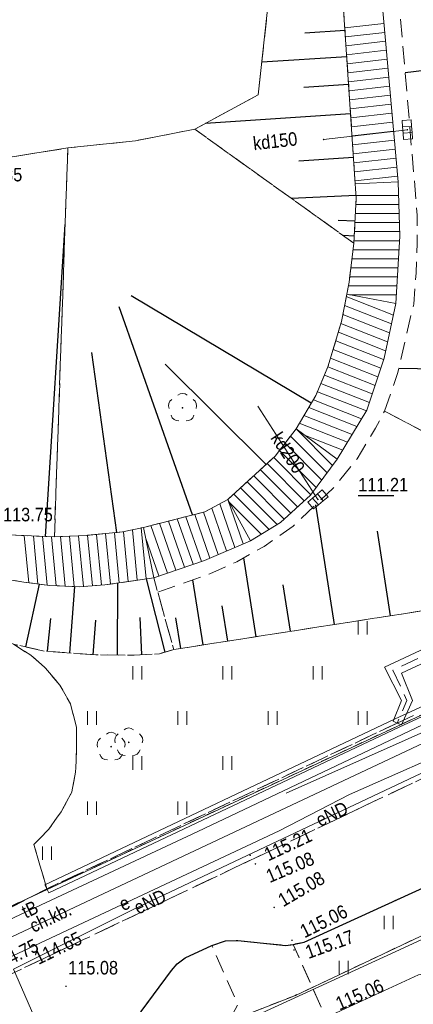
# Model space of a CAD drawing. Header units: metres. Extents: x 7495425 to 7495712, y 5787905 to 5788232.
# Tile 19 of 39: x 7495575 to 7495597, y 5787955 to 5788010. Entities that reach past the tile are written whole.
import ezdxf
from ezdxf.enums import TextEntityAlignment as Align

# ---------------------------------------------------------------- set-up
doc = ezdxf.new("R2010")
doc.units = ezdxf.units.M
for name, pattern in [('1.0_0.5', [1.5, 1, -0.5]), ('1.5_0.5', [2, 1.5, -0.5]), ('219-500', [0]), ('egug-500', [1, 0.5, -0.5])]:
    doc.linetypes.add(name, pattern=pattern)
doc.layers.get('0').update_dxf_attribs({"color": 2, "lineweight": 5})
doc.styles.get("Standard").update_dxf_attribs({"font": 'Working1250', "width": 0.75})
doc.linetypes.add('otdn_500', pattern='A,5,0,[21,ksztalty.shx,S=0.5,R=0,X=-1,Y=0]', length=5)

# ---------------------------------------------------------------- blocks, each defined once
blk = doc.blocks.new('PW01')
at = {"linetype": 'Continuous', "lineweight": 13}
h = blk.add_hatch(color=0, dxfattribs=at)
edge = h.paths.add_edge_path()
edge.add_arc((0, 0), 0.045, 0, 360)
blk = doc.blocks.new('OP021')
at = {"linetype": 'Continuous', "lineweight": 13}
h = blk.add_hatch(color=0, dxfattribs=at)
edge = h.paths.add_edge_path()
edge.add_arc((0, 0), 0.05, 0, 360)
at = {"color": 0, "linetype": 'Continuous', "lineweight": 13}
for centre, start, end in [((0, 0.4), 49.272, 130.728), ((-0.38, 0.124), 121.308, 202.548), ((0.38, 0.124), 337.452, 58.692), ((-0.235, -0.324), 193.221, 274.871), ((0.235, -0.324), 265.129, 346.779)]:
    blk.add_arc(centre, 0.4, start, end, dxfattribs=at)
blk = doc.blocks.new('US05')
at = {"color": 0, "linetype": 'Continuous', "lineweight": 13}
for p, q in [((-0.525, -0.25), (-0.525, 0.25)), ((-0.525, 0.25), (-0.175, 0.25)), ((-0.175, -0.25), (-0.175, 0.25)), ((-0.175, 0.25), (0.175, 0.25)), ((0.175, -0.25), (0.175, 0.25)), ((0.175, 0.25), (0.525, 0.25)), ((0.525, -0.25), (0.525, 0.25)), ((-0.525, -0.25), (-0.175, -0.25)), ((-0.175, -0.25), (0.175, -0.25)), ((0.175, -0.25), (0.525, -0.25))]:
    blk.add_line(p, q, dxfattribs=at)
blk = doc.blocks.new('TU04')
at = {"color": 0, "linetype": 'Continuous', "lineweight": 13}
for p, q in [((0, 0), (0, 0.75)), ((0.5, 0), (0.5, 0.75))]:
    blk.add_line(p, q, dxfattribs=at)
blk = doc.blocks.new('203')
at = {"linetype": 'Continuous', "lineweight": 0}
h = blk.add_hatch(color=0, dxfattribs=at)
edge = h.paths.add_edge_path()
edge.add_arc((0, 0), 0.045, 0, 360)

msp = doc.modelspace()

# ---------------------------------------------------------------- linework, layer by layer
at = {"layer": '000 Inne (niezydentyfikowane)', "color": 7, "linetype": 'CONTINUOUS', "lineweight": 25, "flags": 128}
for points in [[(7495593.17, 5788008.99), (7495590.94, 5788008.84)], [(7495609.98, 5788008.26), (7495596.5, 5788006.63)], [(7495593.26, 5788007.53), (7495588.56, 5788007.22)], [(7495593.36, 5788005.99), (7495590.88, 5788005.82)], [(7495593.47, 5788004.36), (7495585.43, 5788003.83)], [(7495593.63, 5788001.94), (7495590.61, 5788001.74)], [(7495593.77, 5787999.83), (7495590.2, 5787999.67)], [(7495593.72, 5787998.41), (7495592.78, 5787998.45)], [(7495576.56, 5787980.93), (7495577.65, 5787998.23)], [(7495593.68, 5787997.58), (7495593.07, 5787997.61)], [(7495593.66, 5787997.22), (7495593.64, 5787997.23)], [(7495591.29, 5787988.31), (7495581.31, 5787994.28)], [(7495584.72, 5787982.12), (7495580.65, 5787993.66)], [(7495580.52, 5787981.15), (7495579.14, 5787991.12)], [(7495588.79, 5787984.91), (7495583.19, 5787990.49)], [(7495611.74, 5787989.96), (7495596.14, 5787990.24)], [(7495592.58, 5787976.05), (7495591.54, 5787982.69)], [(7495595.69, 5787976.53), (7495594.96, 5787981.22)], [(7495588.24, 5787975.37), (7495587.56, 5787979.74)], [(7495575.47, 5787974.8), (7495576.24, 5787978.28)], [(7495577.92, 5787974.47), (7495578.19, 5787978.15)], [(7495580.55, 5787974.35), (7495580.57, 5787978.35)], [(7495583.19, 5787974.51), (7495582.16, 5787978.58)], [(7495585.3, 5787974.91), (7495584.74, 5787978.52)], [(7495590.14, 5787975.67), (7495589.73, 5787978.25)], [(7495586.67, 5787975.13), (7495586.36, 5787977.08)], [(7495581.91, 5787974.37), (7495581.81, 5787976.44)], [(7495576.67, 5787974.56), (7495576.86, 5787976.37)], [(7495579.21, 5787974.37), (7495579.35, 5787976.29)], [(7495584.06, 5787974.72), (7495583.79, 5787976.41)]]:
    msp.add_lwpolyline(points, dxfattribs=at)
at = {"layer": '218-kontur użytku gruntowego', "color": 3, "linetype": 'egug-500', "lineweight": 18, "flags": 128}
for points in [[(7495602.26, 5787973.3), (7495567.13, 5787956.92)], [(7495612.2, 5787965.79), (7495590.42, 5787955.48)], [(7495590.42, 5787955.48), (7495573.46, 5787948.86)]]:
    msp.add_lwpolyline(points, dxfattribs=at)
at = {"layer": '219-działka ewidencyjna', "color": 7, "linetype": '219-500', "lineweight": 18, "flags": 128}
for points in [[(7495567.13, 5787956.92), (7495602.26, 5787973.3)], [(7495612.2, 5787965.79), (7495590.42, 5787955.48)], [(7495590.42, 5787955.48), (7495573.46, 5787948.86)]]:
    msp.add_lwpolyline(points, dxfattribs=at)
at = {"layer": 'chodnik', "color": 7, "linetype": '1.0_0.5', "lineweight": 18, "flags": 128}
for points in [[(7495596.06, 5787970.58), (7495602.68, 5787973.68), (7495604.88, 5787974.87), (7495607.48, 5787976.65), (7495610.11, 5787978.69), (7495612.62, 5787981.41), (7495615.16, 5787980.22), (7495620.13, 5787982.44), (7495620.57, 5787980.43), (7495621.2, 5787978.92), (7495622.91, 5787979.21), (7495623.27, 5787976.68), (7495623.24, 5787976.06), (7495623.08, 5787975.59), (7495622.82, 5787975.17), (7495622.46, 5787974.82), (7495622.25, 5787974.67), (7495621.79, 5787974.47), (7495621.3, 5787974.38), (7495620.8, 5787974.42), (7495620.39, 5787974.54), (7495619.9, 5787974.67), (7495619.42, 5787974.79), (7495618.92, 5787974.88), (7495618.43, 5787974.95), (7495617.93, 5787975.01), (7495617.43, 5787975.04), (7495616.94, 5787975.06), (7495616.44, 5787975.06), (7495615.94, 5787975.04), (7495615.27, 5787974.98), (7495614.77, 5787974.92), (7495614.28, 5787974.84), (7495613.79, 5787974.74), (7495613.31, 5787974.62), (7495612.83, 5787974.48), (7495612.35, 5787974.32), (7495611.88, 5787974.15), (7495603.23, 5787970.26), (7495578.67, 5787958.57), (7495574.88, 5787956.77), (7495566.62, 5787953.04), (7495565.73, 5787956.37), (7495574.69, 5787960.38), (7495576.64, 5787961.39)], [(7495569.6, 5787975.45), (7495572.97, 5787975.46), (7495573.78, 5787975.37), (7495574.8, 5787974.95), (7495575.75, 5787974.34), (7495576.51, 5787973.68), (7495577.36, 5787972.68), (7495577.95, 5787971.65), (7495578.29, 5787970.33), (7495578.29, 5787969.18), (7495578.23, 5787967.85), (7495578.03, 5787966.76), (7495577.43, 5787965.66), (7495576.75, 5787964.7), (7495575.92, 5787963.85), (7495576.64, 5787961.39), (7495574.69, 5787960.38), (7495574.33, 5787961.48), (7495573.31, 5787961.3), (7495572.33, 5787961.21), (7495571.69, 5787961.21), (7495570.78, 5787961.31), (7495570.07, 5787961.41), (7495569.48, 5787961.59), (7495568.86, 5787961.86), (7495568.09, 5787962.15), (7495567.46, 5787962.5), (7495566.75, 5787962.94), (7495566.26, 5787963.29), (7495565.81, 5787963.75), (7495565.31, 5787964.25), (7495564.74, 5787964.92), (7495563.62, 5787964.27), (7495563.1, 5787966.28), (7495565.17, 5787967.24), (7495565.02, 5787968.54), (7495565.02, 5787969.81), (7495565.28, 5787971.05), (7495565.78, 5787972.19), (7495566.31, 5787973.17), (7495567.16, 5787974.05), (7495568.35, 5787974.87)], [(7495518.74, 5787922.24), (7495517.53, 5787924.34), (7495538.8, 5787934.1), (7495537.4, 5787937.62), (7495540.19, 5787938.92), (7495541.78, 5787935.4), (7495548.01, 5787938.3), (7495567.24, 5787947.37), (7495571.09, 5787949.16), (7495577.19, 5787949.72), (7495586.82, 5787954.22), (7495587.22, 5787954.96), (7495585.79, 5787958.24), (7495586.54, 5787958.5), (7495587.22, 5787958.52), (7495589.89, 5787958.25), (7495590.3, 5787958.31), (7495592.29, 5787953.83), (7495546.92, 5787932.73), (7495542.61, 5787930.73), (7495537.34, 5787928.23), (7495524.9, 5787922.43)]]:
    msp.add_lwpolyline(points, close=True, dxfattribs=at)
at = {"layer": 'jezdnia', "color": 7, "linetype": '1.5_0.5', "lineweight": 18, "flags": 128}
msp.add_lwpolyline([(7495516.993, 5787907.83), (7495577.41, 5787935.84), (7495621.97, 5787955.17), (7495622.7, 5787957.11), (7495621.88, 5787957.17), (7495622.74, 5787958.25), (7495623.92, 5787959.91), (7495625.08, 5787962.66), (7495625.18, 5787963.45), (7495625.1, 5787965.33), (7495624.99, 5787965.57), (7495624.72, 5787966.24), (7495624.43, 5787966.65), (7495623.77, 5787967.13), (7495623.34, 5787967.39), (7495622.91, 5787967.64), (7495622.47, 5787967.87), (7495622.01, 5787968.09), (7495621.55, 5787968.28), (7495621.09, 5787968.46), (7495620.61, 5787968.62), (7495620.13, 5787968.76), (7495619.65, 5787968.88), (7495619.16, 5787968.98), (7495618.66, 5787969.06), (7495618.11, 5787969.12), (7495617.61, 5787969.16), (7495617.11, 5787969.18), (7495616.61, 5787969.18), (7495616.12, 5787969.16), (7495615.62, 5787969.11), (7495615.12, 5787969.05), (7495614.63, 5787968.97), (7495614.14, 5787968.87), (7495613.65, 5787968.75), (7495613.17, 5787968.61), (7495612.7, 5787968.45), (7495612.23, 5787968.27), (7495611.77, 5787968.07), (7495605.01, 5787964.89), (7495590.91, 5787958.43), (7495590.3, 5787958.31), (7495589.89, 5787958.25), (7495587.22, 5787958.52), (7495586.54, 5787958.5), (7495585.79, 5787958.24), (7495584.31, 5787957.57), (7495583.86, 5787957.22), (7495583.54, 5787956.85), (7495581.87, 5787954.59), (7495581.5, 5787954.18), (7495581.12, 5787953.89), (7495571.09, 5787949.16), (7495567.24, 5787947.37), (7495548.01, 5787938.3), (7495546.76, 5787941.04), (7495545.99, 5787941.51), (7495542.46, 5787939.85), (7495540.19, 5787938.92), (7495537.4, 5787937.62), (7495516.09, 5787927.62), (7495517.53, 5787924.34), (7495518.74, 5787922.24), (7495520.63, 5787918.24), (7495508.55, 5787912.72), (7495507.81, 5787914.4), (7495506.76, 5787913.9), (7495504.15, 5787919.02), (7495503.56, 5787920.72), (7495501.54, 5787926.55), (7495502.45, 5787926.92), (7495501.75, 5787929.77), (7495501.35, 5787931.44), (7495498.72, 5787942.22), (7495495.65, 5787953.62), (7495494.03, 5787959.63), (7495491.75, 5787968.1), (7495480.84, 5788008.64), (7495472.58, 5788039.32), (7495472.53, 5788039.43), (7495472.46, 5788039.54), (7495472.39, 5788039.64), (7495472.31, 5788039.73), (7495472.22, 5788039.82), (7495472.12, 5788039.9), (7495471.98, 5788039.99), (7495471.91, 5788040.03), (7495471.8, 5788040.08), (7495471.68, 5788040.12), (7495471.56, 5788040.16), (7495471.44, 5788040.18), (7495471.31, 5788040.19), (7495471.19, 5788040.19), (7495467.26, 5788039.27), (7495466.84, 5788040.73), (7495468.93, 5788041.25), (7495468.64, 5788042.36), (7495470.74, 5788042.89), (7495470.86, 5788042.98), (7495470.98, 5788043.07), (7495471.09, 5788043.18), (7495471.19, 5788043.29), (7495471.28, 5788043.41), (7495471.37, 5788043.53), (7495471.46, 5788043.7), (7495471.51, 5788043.8), (7495471.56, 5788043.94), (7495471.61, 5788044.08), (7495471.65, 5788044.23), (7495471.67, 5788044.38), (7495471.69, 5788044.53), (7495471.69, 5788044.68), (7495471.64, 5788045.06), (7495473.94, 5788045.63), (7495483.7, 5788009.44), (7495498.79, 5787953.5), (7495504.2, 5787933.47), (7495507, 5787928.99), (7495508.64, 5787929.72), (7495513.62, 5787932.05), (7495514.06, 5787932.23), (7495515.13, 5787932.72), (7495515.26, 5787932.44), (7495517.29, 5787933.38), (7495517.15, 5787933.66), (7495518.12, 5787934.11), (7495518.32, 5787933.74), (7495519.8, 5787934.38), (7495519.62, 5787934.8), (7495528.79, 5787939.05), (7495544.01, 5787946.16), (7495548.1, 5787948.01), (7495550.44, 5787949.14), (7495560.67, 5787953.86), (7495563.52, 5787955.35), (7495564.93, 5787952.29), (7495566.62, 5787953.04), (7495574.88, 5787956.77), (7495578.67, 5787958.57), (7495603.23, 5787970.26), (7495611.88, 5787974.15), (7495612.35, 5787974.32), (7495612.83, 5787974.48), (7495613.31, 5787974.62), (7495613.79, 5787974.74), (7495614.28, 5787974.84), (7495614.77, 5787974.92), (7495615.27, 5787974.98), (7495615.94, 5787975.04), (7495616.44, 5787975.06), (7495616.94, 5787975.06), (7495617.43, 5787975.04), (7495617.93, 5787975.01), (7495618.43, 5787974.95), (7495618.92, 5787974.88), (7495619.42, 5787974.79), (7495619.9, 5787974.67), (7495620.39, 5787974.54), (7495620.8, 5787974.42), (7495621.3, 5787974.38), (7495621.79, 5787974.47), (7495622.25, 5787974.67), (7495622.46, 5787974.82), (7495622.82, 5787975.17), (7495623.08, 5787975.59), (7495623.24, 5787976.06), (7495623.27, 5787976.68), (7495619.54, 5788002.91), (7495615.94, 5788030.64), (7495613.14, 5788051.68), (7495608.29, 5788089.6), (7495604.87, 5788114.3), (7495602.8, 5788128.28), (7495599.2, 5788149.68), (7495597.03, 5788151.15), (7495595.95, 5788151.95), (7495595.92, 5788152.57), (7495603.42, 5788153.72), (7495603.56, 5788152.84)], dxfattribs=at)
at = {"layer": 'krawężnik', "color": 7, "linetype": 'CONTINUOUS', "lineweight": 25, "flags": 128}
for points in [[(7495590.3, 5787958.31), (7495590.91, 5787958.43), (7495605.01, 5787964.89)], [(7495567.24, 5787947.37), (7495571.09, 5787949.16), (7495581.12, 5787953.89), (7495581.5, 5787954.18), (7495581.87, 5787954.59), (7495583.54, 5787956.85), (7495583.86, 5787957.22), (7495584.31, 5787957.57), (7495585.79, 5787958.24), (7495586.54, 5787958.5), (7495587.22, 5787958.52), (7495589.89, 5787958.25), (7495590.3, 5787958.31)], [(7495571.09, 5787949.16), (7495581.12, 5787953.89), (7495581.5, 5787954.18), (7495581.87, 5787954.59), (7495583.54, 5787956.85), (7495583.86, 5787957.22), (7495584.31, 5787957.57), (7495585.79, 5787958.24), (7495586.54, 5787958.5), (7495587.22, 5787958.52), (7495589.89, 5787958.25), (7495590.3, 5787958.31), (7495590.91, 5787958.43)]]:
    msp.add_lwpolyline(points, dxfattribs=at)
at = {"layer": 'przewód elektroenergetyczny podziemny', "color": 1, "linetype": 'CONTINUOUS', "lineweight": 18, "flags": 128}
for points in [[(7495493, 5787995.99), (7495500.19, 5787969.4), (7495535.55, 5787979.05), (7495541.42, 5787975.48), (7495555.88, 5787980), (7495559.08, 5787968.49), (7495561.22, 5787968.31), (7495563.87, 5787958.12), (7495565.28, 5787954.74), (7495565.82, 5787954.54), (7495601.3, 5787971.26), (7495620.62, 5787980.09), (7495627.95, 5787983.86), (7495626.47, 5787993.48), (7495625.92, 5787993.58)], [(7495574.8, 5787956.93), (7495581.39, 5787960.22), (7495587.75, 5787963.23), (7495598.7, 5787968.42), (7495612.07, 5787974.78), (7495616.73, 5787975.47), (7495621.45, 5787974.72), (7495624.18, 5787975.62), (7495628.59, 5787977.06), (7495629.11, 5787977.23), (7495628.88, 5787977.67)], [(7495589.91, 5787966.69), (7495600.89, 5787971.59), (7495613.78, 5787977.2), (7495615.86, 5787977.25), (7495617.9, 5787976.79), (7495619.69, 5787975.93), (7495620.05, 5787975.66), (7495620.09, 5787975.52)], [(7495589.52, 5787964.61), (7495593.41, 5787966.62), (7495600.19, 5787969.62)], [(7495589.52, 5787964.61), (7495572.93, 5787956.83), (7495572.3, 5787956.81)], [(7495578.17, 5787951.28), (7495577.36, 5787951.04), (7495574.8, 5787956.93)]]:
    msp.add_lwpolyline(points, dxfattribs=at)
at = {"layer": 'przewód gazowy', "color": 40, "linetype": 'CONTINUOUS', "lineweight": 18, "flags": 128}
for points in [[(7495693.25, 5788008.33), (7495661.38, 5787991.83), (7495652.79, 5787987.05), (7495635.89, 5787978.46), (7495633.64, 5787977.38), (7495627.36, 5787972.47), (7495596.43, 5787958.12), (7495569.07, 5787945.56), (7495566.02, 5787943.87)], [(7495642.74, 5787980.66), (7495642.46, 5787980.53), (7495640.7, 5787979.7), (7495628.55, 5787972.8), (7495627.4, 5787971.94), (7495620.55, 5787967.37), (7495619.74, 5787966.76), (7495597.89, 5787956.74), (7495597.24, 5787956.62), (7495587.39, 5787952.08), (7495568.24, 5787943.1), (7495566.94, 5787942.51), (7495551.56, 5787935.55), (7495547.43, 5787933.55), (7495546.43, 5787933.06), (7495531.29, 5787925.71)]]:
    msp.add_lwpolyline(points, dxfattribs=at)
at = {"layer": 'przewód kanalizacyjny', "color": 34, "linetype": 'CONTINUOUS', "lineweight": 18, "flags": 128}
for points in [[(7495591.98, 5788002.94), (7495596.62, 5788003.48)], [(7495588.34, 5787988.16), (7495591.66, 5787982.98)]]:
    msp.add_lwpolyline(points, dxfattribs=at)
at = {"layer": 'przewód telekomunikacyjny podziemny', "color": 30, "linetype": 'CONTINUOUS', "lineweight": 18, "flags": 128}
msp.add_lwpolyline([(7495629.74, 5787985.81), (7495602.21, 5787972.74), (7495585, 5787964.57), (7495561.2, 5787953.42), (7495560.72, 5787952.91)], dxfattribs=at)
at = {"layer": 'rzędna-Atr2', "color": 7, "flags": 128}
msp.add_lwpolyline([(7495593.899, 5787983.193), (7495595.876, 5787983.193)], dxfattribs=at)
at = {"layer": 'schody w ciągu komunikacyjnym', "color": 7, "linetype": 'CONTINUOUS', "lineweight": 18, "flags": 128}
for points in [[(7495593.09, 5788010.13), (7495595.18, 5788010.93), (7495596.11, 5788000.6), (7495593.73, 5788000.48)], [(7495593.73, 5788000.48), (7495596.11, 5788000.6), (7495596.2, 5787997.58), (7495595.98, 5787993.84), (7495593.26, 5787994.36), (7495593.39, 5787995.02), (7495593.66, 5787997.19), (7495593.78, 5787999.7)], [(7495593.26, 5787994.36), (7495595.98, 5787993.84), (7495595.33, 5787990.82), (7495594.38, 5787987.94), (7495592.73, 5787985.21), (7495590.45, 5787986.9), (7495591.55, 5787988.74), (7495592.22, 5787990.33), (7495592.97, 5787992.85)], [(7495590.45, 5787986.9), (7495592.73, 5787985.21), (7495591.25, 5787983.21), (7495589.59, 5787981.7), (7495587.92, 5787980.68), (7495586.67, 5787982.98), (7495589.3, 5787985.38)], [(7495586.67, 5787982.98), (7495587.92, 5787980.68), (7495585.37, 5787979.6), (7495582.57, 5787978.64), (7495581.99, 5787981.43), (7495585.4, 5787982.29)], [(7495581.99, 5787981.43), (7495582.57, 5787978.64), (7495579.85, 5787978.24), (7495578.45, 5787978.14), (7495576.8, 5787978.2), (7495575.36, 5787978.4), (7495573.65, 5787978.67), (7495574.09, 5787981.03), (7495577.06, 5787980.91), (7495578.82, 5787980.99), (7495580.84, 5787981.18)]]:
    msp.add_lwpolyline(points, close=True, dxfattribs=at)
for points in [[(7495593.156, 5788009.141), (7495595.319, 5788009.381)], [(7495593.189, 5788008.642), (7495595.364, 5788008.882)], [(7495593.222, 5788008.143), (7495595.409, 5788008.384)], [(7495593.255, 5788007.643), (7495595.454, 5788007.886)], [(7495593.288, 5788007.144), (7495595.499, 5788007.388)], [(7495593.321, 5788006.644), (7495595.544, 5788006.89)], [(7495593.354, 5788006.145), (7495595.589, 5788006.392)], [(7495593.387, 5788005.646), (7495595.633, 5788005.894)], [(7495593.421, 5788005.146), (7495595.678, 5788005.396)], [(7495593.454, 5788004.647), (7495595.723, 5788004.898)], [(7495593.487, 5788004.147), (7495595.768, 5788004.4)], [(7495593.52, 5788003.648), (7495595.813, 5788003.902)], [(7495593.553, 5788003.149), (7495595.858, 5788003.403)], [(7495593.586, 5788002.649), (7495595.902, 5788002.905)], [(7495593.619, 5788002.15), (7495595.947, 5788002.407)], [(7495593.652, 5788001.651), (7495595.992, 5788001.909)], [(7495593.685, 5788001.151), (7495596.037, 5788001.411)], [(7495593.719, 5788000.652), (7495596.082, 5788000.913)], [(7495596.133, 5787999.83), (7495593.772, 5787999.83)], [(7495596.163, 5787998.83), (7495593.738, 5787998.83)], [(7495596.148, 5787999.33), (7495593.762, 5787999.33)], [(7495596.178, 5787998.33), (7495593.715, 5787998.33)], [(7495596.193, 5787997.83), (7495593.691, 5787997.83)], [(7495596.185, 5787997.33), (7495593.667, 5787997.33)], [(7495596.156, 5787996.83), (7495593.615, 5787996.83)], [(7495596.126, 5787996.33), (7495593.553, 5787996.33)], [(7495596.097, 5787995.83), (7495593.491, 5787995.83)], [(7495596.068, 5787995.33), (7495593.429, 5787995.33)], [(7495596.038, 5787994.83), (7495593.353, 5787994.83)], [(7495595.844, 5787993.208), (7495593.236, 5787994.236)], [(7495596.009, 5787994.33), (7495593.417, 5787994.33)], [(7495595.737, 5787992.713), (7495593.14, 5787993.737)], [(7495595.631, 5787992.217), (7495593.044, 5787993.237)], [(7495595.524, 5787991.722), (7495592.938, 5787992.742)], [(7495595.302, 5787990.734), (7495592.651, 5787991.78)], [(7495595.417, 5787991.226), (7495592.795, 5787992.261)], [(7495595.145, 5787990.259), (7495592.508, 5787991.299)], [(7495594.988, 5787989.783), (7495592.365, 5787990.818)], [(7495594.831, 5787989.308), (7495592.222, 5787990.337)], [(7495594.674, 5787988.832), (7495592.028, 5787989.875)], [(7495594.517, 5787988.356), (7495591.834, 5787989.415)], [(7495594.085, 5787987.452), (7495591.411, 5787988.507)], [(7495594.347, 5787987.886), (7495591.64, 5787988.954)], [(7495593.823, 5787987.018), (7495591.151, 5787988.072)], [(7495593.56, 5787986.584), (7495590.891, 5787987.637)], [(7495590.457, 5787986.895), (7495592.476, 5787984.867)], [(7495593.298, 5787986.15), (7495590.631, 5787987.202)], [(7495590.146, 5787986.498), (7495592.175, 5787984.46)], [(7495593.036, 5787985.716), (7495590.924, 5787986.549)], [(7495589.842, 5787986.096), (7495591.874, 5787984.054)], [(7495589.218, 5787985.305), (7495591.273, 5787983.241)], [(7495589.537, 5787985.693), (7495591.573, 5787983.647)], [(7495588.478, 5787984.63), (7495590.537, 5787982.562)], [(7495588.848, 5787984.968), (7495590.908, 5787982.899)], [(7495588.109, 5787984.293), (7495590.167, 5787982.225)], [(7495587.369, 5787983.618), (7495589.396, 5787981.582)], [(7495587.739, 5787983.956), (7495589.797, 5787981.888)], [(7495587, 5787983.281), (7495588.958, 5787981.314)], [(7495585.776, 5787982.494), (7495586.602, 5787980.122)], [(7495586.221, 5787982.736), (7495587.064, 5787980.317)], [(7495586.666, 5787982.978), (7495587.525, 5787980.513)], [(7495586.762, 5787982.811), (7495588.519, 5787981.046)], [(7495583.864, 5787981.903), (7495584.741, 5787979.384)], [(7495584.351, 5787982.025), (7495585.214, 5787979.547)], [(7495584.837, 5787982.148), (7495585.679, 5787979.731)], [(7495585.324, 5787982.271), (7495586.141, 5787979.926)], [(7495582.141, 5787978.577), (7495581.877, 5787981.405)], [(7495582.404, 5787981.534), (7495583.322, 5787978.898)], [(7495582.89, 5787981.657), (7495583.795, 5787979.06)], [(7495583.377, 5787981.78), (7495584.268, 5787979.222)], [(7495575.633, 5787978.362), (7495575.389, 5787980.978)], [(7495576.141, 5787978.291), (7495575.893, 5787980.957)], [(7495576.65, 5787978.221), (7495576.397, 5787980.937)], [(7495577.155, 5787978.187), (7495576.901, 5787980.916)], [(7495577.659, 5787978.169), (7495577.402, 5787980.926)], [(7495578.163, 5787978.15), (7495577.902, 5787980.948)], [(7495578.665, 5787978.155), (7495578.402, 5787980.971)], [(7495579.164, 5787978.191), (7495578.902, 5787980.998)], [(7495579.663, 5787978.227), (7495579.4, 5787981.045)], [(7495580.159, 5787978.285), (7495579.897, 5787981.091)], [(7495580.655, 5787978.358), (7495580.395, 5787981.138)], [(7495581.15, 5787978.431), (7495580.892, 5787981.191)], [(7495581.645, 5787978.504), (7495581.385, 5787981.298)], [(7495582.107, 5787980.865), (7495582.849, 5787978.736)]]:
    msp.add_lwpolyline(points, dxfattribs=at)
at = {"layer": 'skarpa nieumocniona', "color": 7, "linetype": '1.0_0.5', "lineweight": 18, "flags": 128}
for points in [[(7495593.66, 5787997.19), (7495584.85, 5788003.51), (7495588.36, 5788005.42), (7495589.67, 5788017.45), (7495590.13, 5788018.75), (7495590.04, 5788020.41), (7495589.33, 5788027.77), (7495588.64, 5788032.23), (7495588.57, 5788035.06), (7495587.67, 5788041.53), (7495587.64, 5788049.15), (7495587.26, 5788052.41), (7495586.73, 5788054.32), (7495586.04, 5788057.9), (7495585.65, 5788061.97), (7495585.21, 5788063.85), (7495588, 5788064.3), (7495589.23, 5788056.14), (7495589.53, 5788054.14), (7495590.43, 5788043.69), (7495592.84, 5788015.1), (7495593.09, 5788010.13), (7495593.73, 5788000.48), (7495593.78, 5787999.7)], [(7495593.66, 5787997.19), (7495584.85, 5788003.51), (7495588.36, 5788005.42), (7495589.67, 5788017.45), (7495590.13, 5788018.75), (7495590.04, 5788020.41), (7495589.33, 5788027.77), (7495588.64, 5788032.23), (7495588.57, 5788035.06), (7495587.67, 5788041.53), (7495587.64, 5788049.15), (7495587.26, 5788052.41), (7495586.73, 5788054.32), (7495586.04, 5788057.9), (7495585.65, 5788061.97), (7495585.21, 5788063.85), (7495588, 5788064.3), (7495589.23, 5788056.14), (7495589.53, 5788054.14), (7495590.43, 5788043.69), (7495592.84, 5788015.1), (7495593.09, 5788010.13), (7495593.73, 5788000.48), (7495593.78, 5787999.7)], [(7495595.35, 5787987.88), (7495596.08, 5787989.97), (7495596.97, 5787993.81), (7495597.11, 5787995.54), (7495597.17, 5787997.19), (7495597.17, 5787998.74), (7495596.88, 5788002.17), (7495596.14, 5788010.79), (7495609.31, 5788013.84), (7495611.24, 5787997.85), (7495612.4, 5787995.07), (7495612.41, 5787994.06), (7495611.76, 5787991.21), (7495611.66, 5787985.61), (7495611.21, 5787983.24), (7495609.35, 5787980.53)], [(7495595.35, 5787987.88), (7495596.08, 5787989.97), (7495596.97, 5787993.81), (7495597.11, 5787995.54), (7495597.17, 5787997.19), (7495597.17, 5787998.74), (7495596.88, 5788002.17), (7495596.14, 5788010.79), (7495609.31, 5788013.84), (7495611.24, 5787997.85), (7495612.4, 5787995.07), (7495612.41, 5787994.06), (7495611.76, 5787991.21), (7495611.66, 5787985.61), (7495611.21, 5787983.24), (7495609.35, 5787980.53)], [(7495577.06, 5787980.91), (7495577.8, 5788002.47), (7495581.56, 5788002.87), (7495584.85, 5788003.51), (7495593.66, 5787997.19), (7495593.39, 5787995.02), (7495593.26, 5787994.36), (7495592.97, 5787992.85), (7495592.22, 5787990.33), (7495591.55, 5787988.74), (7495590.45, 5787986.9), (7495589.3, 5787985.38), (7495586.67, 5787982.98), (7495585.4, 5787982.29), (7495581.99, 5787981.43), (7495580.84, 5787981.18), (7495578.82, 5787980.99)], [(7495577.06, 5787980.91), (7495577.8, 5788002.47), (7495581.56, 5788002.87), (7495584.85, 5788003.51), (7495593.66, 5787997.19), (7495593.39, 5787995.02), (7495593.26, 5787994.36), (7495592.97, 5787992.85), (7495592.22, 5787990.33), (7495591.55, 5787988.74), (7495590.45, 5787986.9), (7495589.3, 5787985.38), (7495586.67, 5787982.98), (7495585.4, 5787982.29), (7495581.99, 5787981.43), (7495580.84, 5787981.18), (7495578.82, 5787980.99)], [(7495577.06, 5787980.91), (7495574.09, 5787981.03), (7495563.13, 5787985.26), (7495561.44, 5787986.27), (7495560.53, 5787987.56), (7495559.21, 5787989.97), (7495570.12, 5788001.83), (7495573.79, 5788001.83), (7495577.8, 5788002.47)], [(7495577.06, 5787980.91), (7495574.09, 5787981.03), (7495563.13, 5787985.26), (7495561.44, 5787986.27), (7495560.53, 5787987.56), (7495559.21, 5787989.97), (7495570.12, 5788001.83), (7495573.79, 5788001.83), (7495577.8, 5788002.47)], [(7495582.79, 5787977.84), (7495585.67, 5787978.85), (7495587.17, 5787979.52), (7495588.68, 5787980.38), (7495590.29, 5787981.5), (7495592.51, 5787983.61), (7495593.84, 5787985.24), (7495594.85, 5787986.93), (7495595.35, 5787987.88), (7495609.35, 5787980.53), (7495608.01, 5787979.13), (7495606.8, 5787978.26), (7495583.67, 5787974.66)], [(7495582.79, 5787977.84), (7495585.67, 5787978.85), (7495587.17, 5787979.52), (7495588.68, 5787980.38), (7495590.29, 5787981.5), (7495592.51, 5787983.61), (7495593.84, 5787985.24), (7495594.85, 5787986.93), (7495595.35, 5787987.88), (7495609.35, 5787980.53), (7495608.01, 5787979.13), (7495606.8, 5787978.26), (7495583.67, 5787974.66)], [(7495572.97, 5787975.46), (7495573.65, 5787978.67), (7495575.36, 5787978.4), (7495576.8, 5787978.2), (7495578.45, 5787978.14), (7495579.85, 5787978.24), (7495582.57, 5787978.64), (7495582.79, 5787977.84), (7495583.67, 5787974.66), (7495582.88, 5787974.42), (7495581.47, 5787974.35), (7495579.36, 5787974.36), (7495576.51, 5787974.57), (7495574.8, 5787974.95), (7495573.78, 5787975.37)], [(7495572.97, 5787975.46), (7495573.65, 5787978.67), (7495575.36, 5787978.4), (7495576.8, 5787978.2), (7495578.45, 5787978.14), (7495579.85, 5787978.24), (7495582.57, 5787978.64), (7495582.79, 5787977.84), (7495583.67, 5787974.66), (7495582.88, 5787974.42), (7495581.47, 5787974.35), (7495579.36, 5787974.36), (7495576.51, 5787974.57), (7495574.8, 5787974.95), (7495573.78, 5787975.37)]]:
    msp.add_lwpolyline(points, close=True, dxfattribs=at)
at = {"layer": 'trawnik', "color": 7, "linetype": '1.0_0.5', "lineweight": 18, "flags": 128}
for points in [[(7495576.64, 5787961.39), (7495575.92, 5787963.85), (7495576.75, 5787964.7), (7495577.43, 5787965.66), (7495578.03, 5787966.76), (7495578.23, 5787967.85), (7495578.29, 5787969.18), (7495578.29, 5787970.33), (7495577.95, 5787971.65), (7495577.36, 5787972.68), (7495576.51, 5787973.68), (7495575.75, 5787974.34), (7495574.8, 5787974.95), (7495576.51, 5787974.57), (7495579.36, 5787974.36), (7495581.47, 5787974.35), (7495582.88, 5787974.42), (7495583.67, 5787974.66), (7495606.8, 5787978.26), (7495608.01, 5787979.13), (7495609.35, 5787980.53), (7495611.21, 5787983.24), (7495611.66, 5787985.61), (7495611.76, 5787991.21), (7495612.41, 5787994.06), (7495612.4, 5787995.07), (7495611.24, 5787997.85), (7495609.31, 5788013.84), (7495608.76, 5788016.15), (7495606.71, 5788029.57), (7495605.12, 5788045.46), (7495604.14, 5788055.71), (7495602.85, 5788066.93), (7495602.51, 5788072.41), (7495602.33, 5788079.11), (7495602.05, 5788081.68), (7495601.74, 5788083.31), (7495600.74, 5788086.52), (7495598.55, 5788092.79), (7495598.19, 5788094.04), (7495597.83, 5788098.52), (7495597.49, 5788109.1), (7495597.26, 5788115.24), (7495597.3, 5788118.79), (7495595.95, 5788130.69), (7495594.81, 5788136.55), (7495594.61, 5788137.08), (7495594.13, 5788137.4), (7495593.27, 5788137.58), (7495592.01, 5788137.38), (7495591.09, 5788137.05), (7495590.05, 5788136.38), (7495582.85, 5788130.1), (7495579.65, 5788126.36), (7495579.24, 5788129.15), (7495579.04, 5788130.56), (7495578.64, 5788133.57), (7495578.44, 5788135.11), (7495578.4, 5788135.45), (7495582.02, 5788135.96), (7495582.47, 5788136.9), (7495583.09, 5788137.86), (7495584.16, 5788138.84), (7495584.98, 5788139.59), (7495586.37, 5788140.66), (7495587.44, 5788141.78), (7495589.68, 5788144.85), (7495592.7, 5788148.92), (7495592.97, 5788148.91), (7495593.71, 5788148.51), (7495594.42, 5788144.35), (7495596.75, 5788132.9), (7495598.24, 5788118.76), (7495598.4, 5788117.35), (7495599.15, 5788113.35), (7495599.42, 5788111.34), (7495599.77, 5788104.57), (7495599.42, 5788101.05), (7495599.37, 5788099.14), (7495599.5, 5788096.67), (7495599.75, 5788094.84), (7495600.64, 5788091.22), (7495602.01, 5788086.13), (7495602.85, 5788082.89), (7495603.08, 5788081.71), (7495603.67, 5788077.78), (7495603.94, 5788075.95), (7495604.15, 5788074.6), (7495604.11, 5788070.01), (7495604.24, 5788068.18), (7495604.4, 5788066.6), (7495604.99, 5788062.56), (7495605.08, 5788060.88), (7495605.08, 5788058.27), (7495605.46, 5788055.37), (7495606.95, 5788043.81), (7495608.63, 5788032.13), (7495609.67, 5788027.63), (7495611.13, 5788023.71), (7495612.43, 5788020.85), (7495615.11, 5788016.27), (7495617.35, 5788001.86), (7495617.4, 5788001.36), (7495617.45, 5788000.86), (7495617.49, 5788000.37), (7495617.53, 5787999.87), (7495617.56, 5787999.37), (7495617.59, 5787998.87), (7495617.62, 5787998.37), (7495617.63, 5787998.22), (7495617.65, 5787997.72), (7495617.66, 5787997.22), (7495617.67, 5787996.72), (7495617.68, 5787996.22), (7495617.69, 5787995.72), (7495617.69, 5787995.22), (7495617.68, 5787994.72), (7495617.67, 5787994.22), (7495617.66, 5787993.72), (7495617.64, 5787993.22), (7495617.63, 5787992.82), (7495616.09, 5787988.2), (7495615.95, 5787987.79), (7495613.87, 5787983.7), (7495613.49, 5787982.95), (7495610.11, 5787978.69), (7495607.48, 5787976.65), (7495604.88, 5787974.87), (7495602.68, 5787973.68), (7495601.55, 5787974.12), (7495600.76, 5787975.83), (7495595.82, 5787973.51), (7495596.6, 5787971.83), (7495596.06, 5787970.58)], [(7495583.84, 5787946.39), (7495520.99, 5787917.55), (7495520.63, 5787918.24), (7495518.74, 5787922.24), (7495524.9, 5787922.43), (7495537.34, 5787928.23), (7495542.61, 5787930.73), (7495546.92, 5787932.73), (7495592.29, 5787953.83), (7495590.3, 5787958.31), (7495590.91, 5787958.43), (7495605.01, 5787964.89), (7495611.77, 5787968.07), (7495612.23, 5787968.27), (7495612.7, 5787968.45), (7495613.17, 5787968.61), (7495613.65, 5787968.75), (7495614.14, 5787968.87), (7495614.63, 5787968.97), (7495615.12, 5787969.05), (7495615.62, 5787969.11), (7495616.12, 5787969.16), (7495616.61, 5787969.18), (7495617.11, 5787969.18), (7495617.61, 5787969.16), (7495618.11, 5787969.12), (7495618.66, 5787969.06), (7495619.16, 5787968.98), (7495619.65, 5787968.88), (7495620.13, 5787968.76), (7495620.61, 5787968.62), (7495621.09, 5787968.46), (7495621.55, 5787968.28), (7495622.01, 5787968.09), (7495622.47, 5787967.87), (7495622.91, 5787967.64), (7495623.34, 5787967.39), (7495623.77, 5787967.13), (7495624.43, 5787966.65), (7495624.72, 5787966.24), (7495624.99, 5787965.57), (7495625.1, 5787965.33)]]:
    msp.add_lwpolyline(points, close=True, dxfattribs=at)
at = {"layer": 'woda stojąca', "color": 141, "linetype": 'CONTINUOUS', "lineweight": 18, "flags": 128}
msp.add_lwpolyline([(7495587.67, 5788041.53), (7495588.57, 5788035.06), (7495588.64, 5788032.23), (7495589.33, 5788027.77), (7495590.04, 5788020.41), (7495590.13, 5788018.75), (7495589.67, 5788017.45), (7495588.36, 5788005.42), (7495584.85, 5788003.51), (7495581.56, 5788002.87), (7495577.8, 5788002.47), (7495573.79, 5788001.83)], dxfattribs=at)
at = {"layer": 'ściana oporowa (linia)', "color": 0, "linetype": 'otdn_500', "lineweight": 18}
for p, q in [((7495600.933, 5787976.303), (7495595.352, 5787973.68)), ((7495602.567, 5787973.903), (7495595.953, 5787970.806)), ((7495595.352, 5787973.68), (7495596.3, 5787971.826)), ((7495596.3, 5787971.826), (7495595.83, 5787970.679)), ((7495595.953, 5787970.806), (7495576.533, 5787961.616)), ((7495595.83, 5787970.679), (7495596.06, 5787970.58)), ((7495576.533, 5787961.616), (7495576.64, 5787961.39))]:
    msp.add_line(p, q, dxfattribs=at)
at = {"layer": 'ściana oporowa (linia)', "color": 0, "lineweight": 18}
for p, q in [((7495600.587, 5787975.357), (7495596.288, 5787973.34)), ((7495602.792, 5787973.457), (7495596.166, 5787970.354)), ((7495596.288, 5787973.34), (7495596.9, 5787971.834)), ((7495596.9, 5787971.834), (7495596.289, 5787970.481)), ((7495596.289, 5787970.481), (7495596.06, 5787970.58)), ((7495596.166, 5787970.354), (7495576.747, 5787961.164)), ((7495576.747, 5787961.164), (7495576.64, 5787961.39))]:
    msp.add_line(p, q, dxfattribs=at)

# ---------------------------------------------------------------- block references
at = {"layer": '203-punkt graniczny', "color": 7, "linetype": 'CONTINUOUS', "lineweight": 18}
msp.add_blockref('203', (7495590.42, 5787955.48), dxfattribs=at)
at = {"layer": 'drzewo liściaste', "color": 94, "linetype": 'CONTINUOUS', "lineweight": 18}
for p in [(7495584.16, 5787988.06), (7495580.2, 5787969.27), (7495581.18, 5787969.51)]:
    msp.add_blockref('OP021', p, dxfattribs=at)
at = {"layer": 'kratka ściekowa', "color": 34, "linetype": 'CONTINUOUS', "lineweight": 18}
for p, rotation in [((7495596.62, 5788003.48), 94.319), ((7495591.66, 5787982.98), 40.143)]:
    msp.add_blockref('US05', p, dxfattribs=dict(at, rotation=rotation))
at = {"layer": 'pikieta sztuczna', "color": 7, "linetype": 'CONTINUOUS', "lineweight": 13}
for p in [(7495587.91, 5787963.25), (7495588.2, 5787962.77), (7495589.24, 5787960.36), (7495590.23, 5787958.53), (7495590.34, 5787958), (7495577.7, 5787955.98)]:
    msp.add_blockref('PW01', p, dxfattribs=at)
at = {"layer": 'rzędna', "color": 34, "linetype": 'CONTINUOUS', "lineweight": 18}
for p, rotation in [((7495596.62, 5788003.48), 94.319), ((7495591.98, 5788002.94), 179.909), ((7495591.66, 5787982.98), 40.143)]:
    msp.add_blockref('PW01', p, dxfattribs=dict(at, rotation=rotation))
at = {"layer": 'trawnik', "color": 7, "linetype": 'CONTINUOUS', "lineweight": 18}
for p in [(7495593.899, 5787975.489), (7495581.399, 5787972.989), (7495586.399, 5787972.989), (7495591.399, 5787972.989), (7495578.899, 5787970.489), (7495583.899, 5787970.489), (7495588.899, 5787970.489), (7495593.899, 5787970.489), (7495581.399, 5787967.989), (7495586.399, 5787967.989), (7495578.899, 5787965.489), (7495583.899, 5787965.489), (7495576.399, 5787962.989), (7495595.339, 5787959.149), (7495592.839, 5787956.649)]:
    msp.add_blockref('TU04', p, dxfattribs=at)

# ---------------------------------------------------------------- texts
at = {"layer": 'chodnik-Atr17', "color": 7, "width": 0.9}
msp.add_text('ch.kb.', height=0.75, rotation=25.404, dxfattribs=at).set_placement((7495575.91, 5787958.94))
at = {"layer": 'pikieta sztuczna-Atr2', "color": 7, "width": 0.9}
for s, p in [('104.85', (7495572.517, 5788000.618)), ('113.75', (7495574.211, 5787981.766)), ('115.08', (7495577.825, 5787956.639))]:
    msp.add_text(s, height=0.75, dxfattribs=at).set_placement(p)
for s, rotation, p in [('115.21', 25.092, (7495588.911, 5787962.905)), ('115.08', 22.949, (7495588.993, 5787961.704)), ('115.08', 30.29, (7495589.739, 5787960.362)), ('115.06', 26.565, (7495590.917, 5787958.64)), ('115.17', 19.838, (7495591.138, 5787957.492)), ('115.06', 23.528, (7495592.857, 5787954.631))]:
    msp.add_text(s, height=0.75, rotation=rotation, dxfattribs=at).set_placement(p)
at = {"layer": 'przewód elektroenergetyczny podziemny-Atr1', "color": 1, "width": 0.9}
for s, rotation, p in [('eND', 25.426, (7495592.44, 5787965.54)), ('e', 25.128, (7495580.94, 5787960.586))]:
    msp.add_text(s, height=0.75, rotation=rotation, dxfattribs=at).set_placement(p, align=Align.MIDDLE_CENTER)
msp.add_text('eND', height=0.75, rotation=25.327, dxfattribs=at).set_placement((7495581.54, 5787960.29), align=Align.MIDDLE_LEFT)
at = {"layer": 'przewód kanalizacyjny-Atr1', "color": 34, "width": 0.9}
for s, rotation, p in [('kd150', 6.638, (7495589.293, 5788002.853)), ('kd200', 303.62, (7495590, 5787985.57))]:
    msp.add_text(s, height=0.75, rotation=rotation, dxfattribs=at).set_placement(p, align=Align.MIDDLE_CENTER)
at = {"layer": 'przewód telekomunikacyjny podziemny-Atr1', "color": 30, "width": 0.9}
msp.add_text('tB', height=0.75, rotation=25.442, dxfattribs=at).set_placement((7495575.7, 5787960.25), align=Align.MIDDLE_CENTER)
at = {"layer": 'rzędna-Atr2', "color": 34, "width": 0.9}
msp.add_text('111.21', height=0.75, dxfattribs=at).set_placement((7495593.899, 5787983.201), align=Align.BOTTOM_LEFT)
at = {"layer": 'rzędna-Atr2', "color": 1, "width": 0.9}
for s, rotation, p in [('114.65', 26.102, (7495576.017, 5787957.498)), ('114.75', 27.084, (7495573.628, 5787957.064))]:
    msp.add_text(s, height=0.75, rotation=rotation, dxfattribs=at).set_placement(p, align=Align.MIDDLE_LEFT)

doc.saveas('drawing.dxf')
